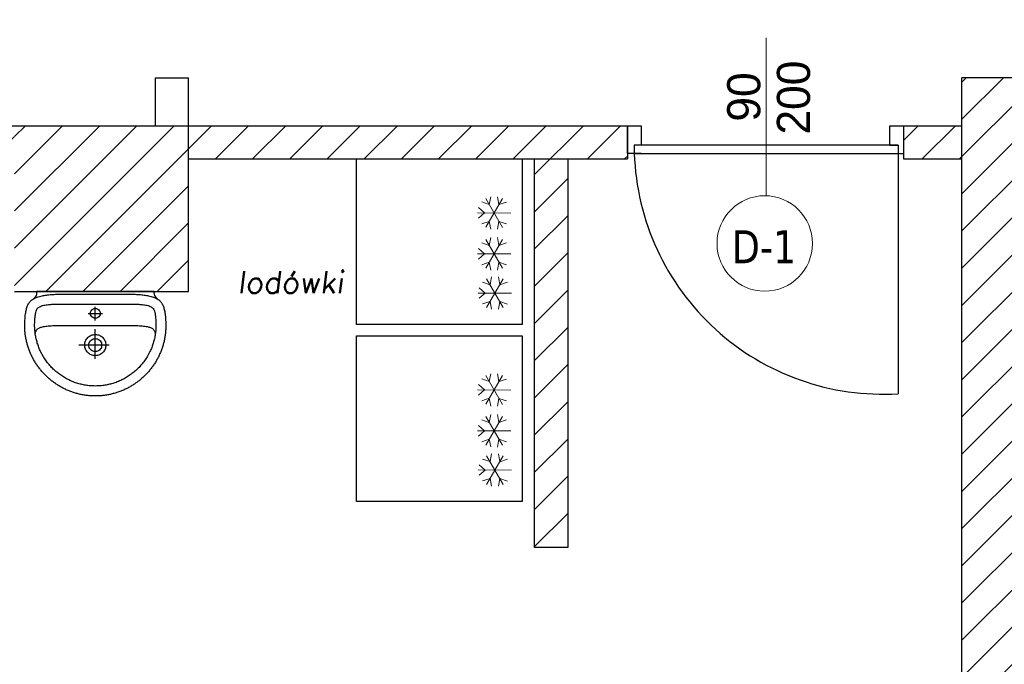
# Model space of a CAD drawing. Header units: millimetres. Extents: x -486876 to 553054, y -140324 to 834178.
# Tile 62 of 155: x -81845 to -78279, y 75138 to 77471. Entities that reach past the tile are written whole.
import ezdxf
from ezdxf.enums import TextEntityAlignment as Align

# ---------------------------------------------------------------- set-up
doc = ezdxf.new("R2010")
doc.units = ezdxf.units.MM
doc.linetypes.add('DASH2', pattern=[0.75, 0.5, -0.25])
for name, color, linetype, lineweight in [('_XREF', 252, 'DASH2', 13), ('XREF$0$okna', 8, 'Continuous', 20), ('XREF$0$ściana nośna', 8, 'Continuous', 30)]:
    doc.layers.add(name, color=color, linetype=linetype, lineweight=lineweight)
for name, color, linetype in [('XREF$0$A-ARM', 8, 'Continuous'), ('XREF$0$ArchiCAD', 8, 'Continuous'), ('XREF$0$DRZWI', 8, 'Continuous'), ('XREF$0$MEBLE_ŁAZIENKOWE_I_KUCHENNE', 8, 'Continuous'), ('XREF$0$nowe ściany', 8, 'Continuous'), ('XREF$0$OPISY', 8, 'Continuous'), ('XREF$0$WYMIARY', 9, 'Continuous'), ('XREF$0$WYPEŁNIENIA', 8, 'Continuous')]:
    doc.layers.add(name, color=color, linetype=linetype)
doc.styles.add('XREF$0$APLUS', font='arial.ttf', dxfattribs={"width": 0.6})
doc.styles.add('XREF$0$GENERATED_STYLE_1', font='txt')
doc.styles.add('XREF$0$ROMANS', font='romans.shx')
doc.styles.add('XREF$0$Verdana 0.8', font='verdana.ttf', dxfattribs={"width": 0.8})
pattern_1 = [(45, (-52999.899, 13162.694), (-6.7351921, 6.7351921), [])]

# ---------------------------------------------------------------- blocks, each defined once
blk = doc.blocks.new('XREF$0$KKP-KOLO2-B02X0201')
at = {"layer": 'XREF$0$A-ARM'}
for points in [[(-21.09, 0), (-21.12, -0.55), (-21.2, -1), (-21.34, -1.39), (-21.54, -1.76), (-21.81, -2.13), (-22.13, -2.54)], [(21.09, 0), (0, 0), (-21.09, 0)], [(22.13, -2.54), (21.81, -2.13), (21.54, -1.76), (21.34, -1.39), (21.2, -1), (21.12, -0.55), (21.09, 0)], [(25.29, -12.17), (25.29, -12.54), (25.28, -12.9), (25.27, -13.27), (25.25, -13.64), (25.22, -14), (25.19, -14.37), (25.16, -14.73), (25.12, -15.09), (25.08, -15.45), (25.03, -15.81), (24.97, -16.16), (24.91, -16.52), (24.85, -16.87), (24.78, -17.22), (24.71, -17.57), (24.63, -17.92), (24.55, -18.26), (24.46, -18.61), (24.37, -18.95), (24.27, -19.29), (24.17, -19.63), (24.06, -19.96), (23.95, -20.3), (23.83, -20.63), (23.71, -20.96), (23.59, -21.29), (23.46, -21.61), (23.33, -21.94), (23.19, -22.26), (23.05, -22.58), (22.9, -22.89), (22.75, -23.21), (22.6, -23.52), (22.44, -23.83), (22.27, -24.14), (22.11, -24.44), (21.94, -24.74), (21.76, -25.04), (21.58, -25.34), (21.4, -25.63), (21.21, -25.92), (21.02, -26.21), (20.83, -26.5), (20.63, -26.78), (20.43, -27.06), (20.22, -27.34), (20.01, -27.62), (19.8, -27.89), (19.58, -28.16), (19.36, -28.42), (19.14, -28.68), (18.91, -28.94), (18.68, -29.2), (18.45, -29.45), (18.21, -29.7), (17.97, -29.95), (17.73, -30.2), (17.48, -30.44), (17.23, -30.67), (16.98, -30.91), (16.72, -31.14), (16.46, -31.36), (16.2, -31.59), (15.93, -31.81), (15.66, -32.02), (15.39, -32.24), (15.12, -32.45), (14.84, -32.65), (14.56, -32.85), (14.28, -33.05), (13.99, -33.25), (13.7, -33.44), (13.41, -33.62), (13.12, -33.81), (12.82, -33.98), (12.52, -34.16), (12.22, -34.33), (11.91, -34.5), (11.61, -34.66), (11.3, -34.82), (10.98, -34.97), (10.67, -35.12), (10.35, -35.27), (10.03, -35.41), (9.71, -35.55), (9.39, -35.68), (9.06, -35.81), (8.74, -35.94), (8.41, -36.06), (8.07, -36.17), (7.74, -36.28), (7.4, -36.39), (7.06, -36.49), (6.72, -36.59), (6.38, -36.68), (6.04, -36.77), (5.69, -36.85), (5.35, -36.93), (5, -37), (4.65, -37.07), (4.29, -37.14), (3.94, -37.2), (3.58, -37.25), (3.23, -37.3), (2.87, -37.34), (2.51, -37.38), (2.14, -37.42), (1.78, -37.45), (1.42, -37.47), (1.05, -37.49), (0.68, -37.5), (0.31, -37.51), (-0.06, -37.51), (-0.06, -37.51), (-0.43, -37.51), (-0.8, -37.5), (-1.16, -37.49), (-1.53, -37.47), (-1.89, -37.45), (-2.26, -37.42), (-2.62, -37.38), (-2.98, -37.34), (-3.34, -37.3), (-3.7, -37.25), (-4.05, -37.2), (-4.41, -37.14), (-4.76, -37.07), (-5.11, -37), (-5.46, -36.93), (-5.81, -36.85), (-6.15, -36.77), (-6.5, -36.68), (-6.84, -36.59), (-7.18, -36.49), (-7.52, -36.39), (-7.85, -36.28), (-8.19, -36.17), (-8.52, -36.06), (-8.85, -35.94), (-9.18, -35.81), (-9.5, -35.68), (-9.83, -35.55), (-10.15, -35.41), (-10.47, -35.27), (-10.78, -35.12), (-11.1, -34.97), (-11.41, -34.82), (-11.72, -34.66), (-12.03, -34.5), (-12.33, -34.33), (-12.63, -34.16), (-12.93, -33.98), (-13.23, -33.81), (-13.52, -33.62), (-13.81, -33.44), (-14.1, -33.25), (-14.39, -33.05), (-14.67, -32.85), (-14.95, -32.65), (-15.23, -32.45), (-15.51, -32.24), (-15.78, -32.02), (-16.05, -31.81), (-16.31, -31.59), (-16.58, -31.36), (-16.84, -31.14), (-17.09, -30.91), (-17.35, -30.67), (-17.6, -30.44), (-17.84, -30.2), (-18.09, -29.95), (-18.33, -29.7), (-18.56, -29.45), (-18.8, -29.2), (-19.03, -28.94), (-19.25, -28.68), (-19.48, -28.42), (-19.7, -28.16), (-19.91, -27.89), (-20.13, -27.62), (-20.34, -27.34), (-20.54, -27.06), (-20.74, -26.78), (-20.94, -26.5), (-21.14, -26.21), (-21.33, -25.92), (-21.51, -25.63), (-21.7, -25.34), (-21.88, -25.04), (-22.05, -24.74), (-22.22, -24.44), (-22.39, -24.14), (-22.55, -23.83), (-22.71, -23.52), (-22.86, -23.21), (-23.01, -22.89), (-23.16, -22.58), (-23.3, -22.26), (-23.44, -21.94), (-23.57, -21.61), (-23.7, -21.29), (-23.83, -20.96), (-23.95, -20.63), (-24.06, -20.3), (-24.17, -19.96), (-24.28, -19.63), (-24.38, -19.29), (-24.48, -18.95), (-24.57, -18.61), (-24.66, -18.26), (-24.74, -17.92), (-24.82, -17.57), (-24.9, -17.22), (-24.96, -16.87), (-25.03, -16.52), (-25.09, -16.16), (-25.14, -15.81), (-25.19, -15.45), (-25.23, -15.09), (-25.27, -14.73), (-25.31, -14.37), (-25.34, -14), (-25.36, -13.64), (-25.38, -13.27), (-25.39, -12.9), (-25.4, -12.54), (-25.4, -12.17), (-25.4, -12.17), (-25.4, -11.8), (-25.38, -11.35), (-25.36, -10.84), (-25.33, -10.31), (-25.3, -9.77), (-25.27, -9.28), (-25.23, -8.85), (-25.19, -8.52), (-25.13, -8.07), (-25.06, -7.64), (-24.99, -7.22), (-24.91, -6.82), (-24.82, -6.44), (-24.73, -6.07), (-24.62, -5.72), (-24.51, -5.38), (-24.38, -5.06), (-24.24, -4.76), (-24.09, -4.47), (-23.93, -4.19), (-23.75, -3.93), (-23.55, -3.68), (-23.34, -3.44), (-23.11, -3.22), (-22.87, -3.01), (-22.6, -2.81), (-22.31, -2.63), (-22, -2.45), (-21.67, -2.29), (-21.32, -2.14), (-20.94, -1.99), (-20.54, -1.86), (-20.11, -1.74), (-19.66, -1.63), (-19.17, -1.53), (-19.17, -1.53), (-18.8, -1.45), (-18.41, -1.38), (-18.01, -1.32), (-17.59, -1.25), (-17.17, -1.2), (-16.73, -1.15), (-16.28, -1.1), (-15.82, -1.06), (-15.35, -1.04), (-14.87, -1.02), (-14.38, -1.01), (-0.06, -1.01), (14.27, -1.01), (14.76, -1.02), (15.23, -1.04), (15.7, -1.06), (16.16, -1.1), (16.61, -1.15), (17.05, -1.2), (17.48, -1.25), (17.9, -1.32), (18.3, -1.38), (18.69, -1.45), (19.06, -1.53), (19.54, -1.63), (20, -1.74), (20.43, -1.86), (20.83, -1.99), (21.21, -2.14), (21.56, -2.29), (21.89, -2.45), (22.2, -2.63), (22.48, -2.81), (22.75, -3.01), (23, -3.22), (23.23, -3.44), (23.44, -3.68), (23.63, -3.93), (23.81, -4.19), (23.98, -4.47), (24.13, -4.76), (24.27, -5.06), (24.39, -5.38), (24.51, -5.72), (24.61, -6.07), (24.71, -6.44), (24.79, -6.82), (24.88, -7.22), (24.95, -7.64), (25.02, -8.07), (25.08, -8.52), (25.12, -8.85), (25.15, -9.28), (25.19, -9.77), (25.22, -10.31), (25.24, -10.84), (25.27, -11.35), (25.28, -11.8), (25.29, -12.17)], [(-0.05, -33.94), (-0.61, -33.93), (-1.16, -33.92), (-1.72, -33.89), (-2.28, -33.85), (-2.7, -33.79), (-3.12, -33.73), (-3.53, -33.66), (-3.94, -33.59), (-4.34, -33.51), (-4.74, -33.42), (-5.14, -33.33), (-5.53, -33.23), (-5.93, -33.13), (-6.33, -33.02), (-6.73, -32.9), (-7.13, -32.77), (-7.53, -32.64), (-7.96, -32.47), (-8.38, -32.29), (-8.79, -32.11), (-9.2, -31.92), (-9.61, -31.73), (-10.02, -31.53), (-10.42, -31.33), (-10.8, -31.11), (-11.16, -30.89), (-11.52, -30.66), (-11.87, -30.43), (-12.22, -30.2), (-12.56, -29.97), (-12.89, -29.72), (-13.22, -29.48), (-13.55, -29.23), (-13.87, -28.97), (-14.19, -28.7), (-14.51, -28.43), (-14.82, -28.15), (-15.14, -27.86), (-15.45, -27.56), (-15.76, -27.24), (-16.06, -26.91), (-16.35, -26.58), (-16.63, -26.25), (-16.91, -25.92), (-17.17, -25.58), (-17.44, -25.24), (-17.7, -24.9), (-17.95, -24.55), (-18.2, -24.19), (-18.45, -23.82), (-18.69, -23.45), (-19.7, -21.59), (-19.87, -21.21), (-20.04, -20.83), (-20.19, -20.44), (-20.34, -20.06), (-20.49, -19.67), (-20.62, -19.28), (-20.75, -18.9), (-20.88, -18.51), (-20.99, -18.12), (-21.1, -17.73), (-21.2, -17.34), (-21.3, -16.94), (-21.38, -16.55), (-21.46, -16.15), (-21.54, -15.75), (-21.6, -15.36), (-21.66, -14.95), (-21.71, -14.55), (-21.75, -14.15), (-21.78, -13.74), (-21.81, -13.33), (-21.83, -12.92), (-21.84, -12.51), (-21.84, -12.09), (-21.84, -11.68), (-21.82, -11.26), (-21.81, -10.84), (-21.78, -10.42), (-21.76, -10), (-21.73, -9.57), (-21.69, -9.16), (-21.64, -8.74), (-21.58, -8.32), (-21.51, -7.91), (-21.43, -7.49), (-21.32, -7.09), (-21.2, -6.68), (-21.06, -6.4), (-20.88, -6.14), (-20.65, -5.9), (-20.38, -5.69), (-20.07, -5.5), (-19.73, -5.34), (-19.37, -5.2), (-18.99, -5.07), (-18.59, -4.96), (-18.17, -4.87), (-17.75, -4.8), (-17.33, -4.73), (-16.9, -4.68), (-16.49, -4.64), (-16.08, -4.61), (-15.69, -4.59), (-15.32, -4.58), (-14.98, -4.57), (-14.66, -4.56), (-14.38, -4.56), (-0.05, -4.56), (14.27, -4.56), (14.55, -4.56), (14.87, -4.57), (15.21, -4.58), (15.58, -4.59), (15.97, -4.61), (16.38, -4.64), (16.8, -4.68), (17.22, -4.73), (17.64, -4.8), (18.07, -4.87), (18.48, -4.96), (18.88, -5.07), (19.26, -5.2), (19.63, -5.34), (19.96, -5.5), (20.27, -5.69), (20.54, -5.9), (20.77, -6.14), (20.96, -6.4), (21.09, -6.68), (21.22, -7.09), (21.32, -7.49), (21.41, -7.91), (21.48, -8.32), (21.54, -8.74), (21.58, -9.16), (21.62, -9.57), (21.65, -10), (21.68, -10.42), (21.7, -10.84), (21.72, -11.26), (21.73, -11.68), (21.74, -12.09), (21.73, -12.51), (21.72, -12.92), (21.7, -13.33), (21.68, -13.74), (21.64, -14.15), (21.6, -14.55), (21.55, -14.95), (21.49, -15.36), (21.43, -15.75), (21.36, -16.15), (21.28, -16.55), (21.19, -16.94), (21.1, -17.34), (20.99, -17.73), (20.89, -18.12), (20.77, -18.51), (20.65, -18.9), (20.52, -19.28), (20.38, -19.67), (20.24, -20.06), (20.09, -20.44), (19.93, -20.83), (19.76, -21.21), (19.59, -21.59), (19.59, -21.59), (18.58, -23.45), (18.34, -23.82), (18.09, -24.19), (17.84, -24.55), (17.59, -24.9), (17.33, -25.24), (17.07, -25.58), (16.8, -25.92), (16.52, -26.25), (16.24, -26.58), (15.95, -26.91), (15.65, -27.24), (15.35, -27.56), (15.03, -27.86), (14.72, -28.15), (14.4, -28.43), (14.08, -28.7), (13.76, -28.97), (13.44, -29.23), (13.11, -29.48), (12.78, -29.72), (12.45, -29.97), (12.11, -30.2), (11.76, -30.43), (11.41, -30.66), (11.06, -30.89), (10.69, -31.11), (10.32, -31.33), (9.91, -31.53), (9.5, -31.73), (9.09, -31.92), (8.68, -32.11), (8.27, -32.29), (7.85, -32.47), (7.43, -32.64), (7.43, -32.64), (7.02, -32.77), (6.62, -32.9), (6.22, -33.02), (5.82, -33.13), (5.43, -33.23), (5.03, -33.33), (4.63, -33.42), (4.23, -33.51), (3.83, -33.59), (3.42, -33.66), (3.01, -33.73), (2.6, -33.79), (2.17, -33.85), (1.61, -33.89), (1.06, -33.92), (0.5, -33.93), (-0.05, -33.94)], [(-0.04, -6.08), (0.43, -6.14), (0.85, -6.32), (1.21, -6.6), (1.49, -6.96), (1.67, -7.38), (1.73, -7.86), (1.67, -8.33), (1.49, -8.75), (1.21, -9.11), (0.85, -9.39), (0.43, -9.57), (-0.04, -9.63), (-0.51, -9.57), (-0.94, -9.39), (-1.3, -9.11), (-1.58, -8.75), (-1.75, -8.33), (-1.82, -7.86), (-1.75, -7.38), (-1.58, -6.96), (-1.3, -6.6), (-0.94, -6.32), (-0.51, -6.14), (-0.04, -6.08)], [(-0.05, -10.45), (-0.05, -5.48)], [(-2.61, -7.95), (2.52, -7.95)], [(-21.62, -15.21), (-21.58, -14.99), (-21.53, -14.78), (-21.48, -14.58), (-21.41, -14.39), (-21.33, -14.21), (-21.24, -14.04), (-21.14, -13.87), (-21.02, -13.72), (-20.88, -13.57), (-20.72, -13.43), (-20.55, -13.3), (-20.35, -13.18), (-20.14, -13.06), (-19.9, -12.95), (-19.63, -12.85), (-19.34, -12.76), (-19.02, -12.67), (-18.67, -12.6), (-18.29, -12.53), (-17.88, -12.46), (-17.43, -12.4), (-16.96, -12.35), (-16.44, -12.31), (-15.89, -12.27), (-15.3, -12.24), (-14.67, -12.21), (-14, -12.19), (-13.28, -12.18), (-12.52, -12.17), (-11.72, -12.17)], [(-11.72, -12.17), (-0.06, -12.17), (11.6, -12.17)], [(-0.06, -24.21), (-0.06, -13.57)], [(11.6, -12.17), (12.41, -12.17), (13.17, -12.18), (13.88, -12.19), (14.55, -12.21), (15.18, -12.24), (15.78, -12.27), (16.33, -12.31), (16.84, -12.35), (17.32, -12.4), (17.77, -12.46), (18.18, -12.53), (18.56, -12.6), (18.9, -12.67), (19.22, -12.76), (19.52, -12.85), (19.78, -12.95), (20.02, -13.06), (20.24, -13.18), (20.44, -13.3), (20.61, -13.43), (20.76, -13.57), (20.9, -13.72), (21.02, -13.87), (21.13, -14.04), (21.22, -14.21), (21.3, -14.39), (21.36, -14.58), (21.42, -14.78), (21.47, -14.99), (21.51, -15.21)], [(-0.06, -15.43), (0.33, -15.45), (0.71, -15.51), (1.07, -15.6), (1.42, -15.73), (1.75, -15.89), (2.06, -16.08), (2.36, -16.3), (2.63, -16.55), (2.87, -16.82), (3.09, -17.11), (3.28, -17.43), (3.44, -17.76), (3.57, -18.11), (3.66, -18.47), (3.72, -18.85), (3.74, -19.24), (3.72, -19.62), (3.66, -20), (3.57, -20.36), (3.44, -20.71), (3.28, -21.05), (3.09, -21.36), (2.87, -21.65), (2.63, -21.92), (2.36, -22.17), (2.06, -22.39), (1.75, -22.58), (1.42, -22.74), (1.07, -22.87), (0.71, -22.96), (0.33, -23.02), (-0.06, -23.04), (-0.45, -23.02), (-0.82, -22.96), (-1.19, -22.87), (-1.54, -22.74), (-1.87, -22.58), (-2.18, -22.39), (-2.48, -22.17), (-2.75, -21.92), (-2.99, -21.65), (-3.21, -21.36), (-3.4, -21.05), (-3.56, -20.71), (-3.69, -20.36), (-3.78, -20), (-3.84, -19.62), (-3.86, -19.24), (-3.84, -18.85), (-3.78, -18.47), (-3.69, -18.11), (-3.56, -17.76), (-3.4, -17.43), (-3.21, -17.11), (-2.99, -16.82), (-2.75, -16.55), (-2.48, -16.3), (-2.18, -16.08), (-1.87, -15.89), (-1.54, -15.73), (-1.19, -15.6), (-0.82, -15.51), (-0.45, -15.45), (-0.06, -15.43)], [(-0.06, -16.9), (0.36, -16.94), (0.75, -17.05), (1.12, -17.22), (1.44, -17.45), (1.72, -17.73), (1.95, -18.06), (2.13, -18.42), (2.23, -18.82), (2.27, -19.24), (2.23, -19.65), (2.13, -20.05), (1.95, -20.41), (1.72, -20.74), (1.44, -21.02), (1.12, -21.25), (0.75, -21.42), (0.36, -21.53), (-0.06, -21.57), (-0.48, -21.53), (-0.87, -21.42), (-1.23, -21.25), (-1.56, -21.02), (-1.84, -20.74), (-2.07, -20.41), (-2.24, -20.05), (-2.35, -19.65), (-2.39, -19.24), (-2.35, -18.82), (-2.24, -18.42), (-2.07, -18.06), (-1.84, -17.73), (-1.56, -17.45), (-1.23, -17.22), (-0.87, -17.05), (-0.48, -16.94), (-0.06, -16.9)], [(4.89, -19.26), (-5.94, -19.26)]]:
    blk.add_lwpolyline(points, dxfattribs=at)
blk = doc.blocks.new('XREF')
at = {"layer": 'XREF$0$WYPEŁNIENIA'}
h = blk.add_hatch(dxfattribs=at)
h.set_pattern_fill('ANSI31', color=256, scale=3)
h.set_pattern_definition(pattern_1)
h.paths.add_polyline_path([(2833.43, 10024.04), (2806.56, 10024.04), (2806.56, 10062.95), (2756.56, 10062.95), (2756.56, 10102.95), (2726.65, 10102.95), (2725.88, 10101.79), (2725.88, 10033.49), (2680.31, 10033.49), (2680.31, 10102.95), (2641.56, 10102.95), (2641.56, 10024.04), (2546.56, 10024.04), (2546.56, 9984.04), (2833.43, 9984.04)])
h.paths.add_polyline_path([(3067, 10024.04), (2833.43, 10024.04), (2833.43, 9984.04), (3067, 9984.04), (3067, 9994.04)])
h.paths.add_polyline_path([(2456.56, 10024.04), (2376.56, 10024.04), (2376.56, 10044.04), (2361.56, 10044.04), (2361.56, 10024.04), (2161.56, 10024.04), (2161.56, 10141.99), (2121.56, 10141.99), (2121.56, 9894.37), (1846.56, 9894.37), (1846.56, 9872.67), (1876.56, 9872.67), (2121.56, 9872.67), (2121.56, 9779.12), (2161.56, 9779.12), (2161.56, 9869.37), (2161.56, 9984.04), (2456.56, 9984.04)])
h.paths.add_polyline_path([(2376.56, 10304.91), (2361.56, 10304.91), (2361.56, 10144.04), (2371.64, 10144.04), (2376.56, 10144.04)])
h.paths.add_polyline_path([(2444.58, 10649.37), (2192.94, 10649.37), (2192.94, 10634.37), (2379.58, 10634.37), (2379.58, 10589.37), (2444.58, 10589.37)])
h.paths.add_polyline_path([(2161.56, 10634.37), (2192.94, 10634.37), (2192.94, 10649.37), (2161.56, 10649.37), (2161.56, 10704.67), (2121.56, 10704.67), (2121.56, 10581.7), (2161.56, 10581.7)])
h.paths.add_polyline_path([(2647.02, 10553.68), (2666.09, 10553.68), (2666.09, 10567.18), (2647.02, 10567.18)], flags=16)
h.paths.add_polyline_path([(2530.53, 10311.91), (2530.53, 10304.91), (2666.56, 10304.91), (2666.56, 10392.95), (2646.56, 10392.95), (2646.56, 10322.95), (2530.53, 10322.95)])
edge = h.paths.add_edge_path()
edge.add_line((2430.53, 10304.91), (2430.53, 10311.91))
edge.add_line((2430.53, 10311.91), (2433.03, 10311.91))
edge.add_line((2433.03, 10311.91), (2430.53, 10314.91))
edge.add_arc((2428.76, 10318.93), 4.39, 293.6835, 426.3165)
edge.add_line((2430.53, 10322.95), (2161.56, 10322.95))
edge.add_line((2161.56, 10322.95), (2161.56, 10418.77))
edge.add_line((2161.56, 10418.77), (2121.56, 10418.77))
edge.add_line((2121.56, 10418.77), (2121.56, 10304.91))
edge.add_line((2121.56, 10304.91), (2430.53, 10304.91))
h.paths.add_polyline_path([(2666.56, 10649.37), (2641.65, 10649.37), (2641.65, 10634.37), (2646.56, 10634.37), (2646.56, 10497.95), (2666.56, 10497.95)])
h = blk.add_hatch(dxfattribs=at)
h.set_pattern_fill('ANSI31', color=256, scale=3)
h.set_pattern_definition(pattern_1)
h.paths.add_polyline_path([(2558.56, 10304.91), (2546.56, 10304.91), (2546.56, 10206.27), (2556.56, 10206.27), (2558.56, 10206.27)])
h.paths.add_polyline_path([(2558.56, 10106.27), (2546.56, 10106.27), (2546.56, 10024.04), (2558.56, 10024.04)])
h.paths.add_polyline_path([(2161.56, 9779.12), (2121.56, 9779.12), (2121.56, 9694.37), (2161.56, 9694.37)])
h.paths.add_polyline_path([(2161.56, 9424.37), (2121.56, 9424.37), (2121.56, 9247.17), (1876.56, 9247.17), (1846.56, 9247.17), (1846.56, 9224.37), (2134.58, 9224.37), (2134.58, 9090.15), (2519.93, 9090.15), (2519.93, 9115.15), (2161.56, 9115.15)])
h.paths.add_polyline_path([(1876.56, 9441.47), (1846.56, 9441.47), (1846.56, 9404.47), (1876.56, 9404.47)])
h.paths.add_polyline_path([(1876.56, 9715.37), (1846.56, 9715.37), (1846.56, 9678.37), (1876.56, 9678.37)])
h.paths.add_polyline_path([(2699.1, 9115.15), (2648.93, 9115.15), (2648.93, 9090.15), (2699.1, 9090.15)])
h.paths.add_polyline_path([(2878.28, 9115.15), (2833.43, 9115.15), (2833.43, 9090.15), (2878.28, 9090.15)])
h.paths.add_polyline_path([(3386.56, 9321.43), (3541.76, 9319.38), (3541.76, 9339.38), (3386.56, 9341.43), (3386.56, 9472.15), (3361.56, 9472.15), (3361.56, 9115.15), (3007.28, 9115.15), (3007.28, 9090.15), (3386.56, 9090.15)])
h.paths.add_polyline_path([(3386.56, 9779.12), (3361.56, 9779.12), (3361.56, 9622.15), (3386.56, 9622.15)])
h.paths.add_polyline_path([(3386.56, 9871.31), (3361.56, 9871.31), (3361.56, 9779.12), (3386.56, 9779.12)])
h.paths.add_polyline_path([(3409.56, 10024.04), (3386.56, 10024.04), (3386.56, 10471.78), (3409.68, 10471.78), (3409.68, 10496.78), (3386.56, 10496.78), (3386.56, 10611.78), (3447.56, 10611.78), (3447.56, 10651.78), (3326.56, 10651.78), (3326.56, 10611.78), (3361.56, 10611.78), (3361.56, 10024.04), (3167, 10024.04), (3167, 9984.04), (3361.56, 9984.04), (3361.56, 9971.31), (3386.56, 9971.31), (3386.56, 9984.04), (3409.56, 9984.04)])
h.paths.add_polyline_path([(3221.56, 10651.78), (3201.56, 10651.78), (3201.56, 10666.78), (3176.56, 10666.78), (3176.56, 10322.95), (3201.56, 10322.95), (3201.56, 10611.78), (3221.56, 10611.78)])
h.paths.add_polyline_path([(2666.56, 10481.33), (2666.56, 10497.95), (2646.56, 10497.95), (2646.56, 10392.95), (2666.56, 10392.95)])
h.paths.add_polyline_path([(2833.43, 10649.37), (2666.56, 10649.37), (2666.56, 10637.37), (2833.43, 10637.37)])
h.paths.add_polyline_path([(2896.56, 10649.37), (2833.56, 10649.37), (2833.56, 10589.37), (2896.56, 10589.37)])
h.paths.add_polyline_path([(2896.56, 10649.37), (2884.56, 10649.37)])
h.paths.add_polyline_path([(3055.46, 10649.37), (2896.56, 10649.37), (2896.56, 10637.37), (3055.46, 10637.37)])
h.paths.add_polyline_path([(3033.87, 10637.37), (3021.87, 10637.37), (3021.87, 10496.71), (3033.87, 10496.71)])
h.paths.add_polyline_path([(3176.56, 10649.37), (3155.46, 10649.37), (3155.46, 10637.37), (3176.56, 10637.37)])
h.paths.add_polyline_path([(2806.56, 10316.91), (2666.56, 10316.91), (2666.56, 10304.91), (2794.56, 10304.91), (2794.56, 10223.94), (2806.56, 10223.94)])
at = {"layer": 'XREF$0$DRZWI'}
for points in [[(3060.46, 10639.37), (3055.46, 10639.37), (3055.46, 10649.37), (3060.46, 10649.37)], [(3060.46, 10649.37), (3060.46, 10642.46)], [(3150.46, 10642.37), (3150.46, 10649.37), (3155.46, 10649.37)], [(3153.46, 10642.37), (3057.96, 10642.37), (3057.96, 10639.37), (3057.96, 10639.37), (3155.46, 10639.29)], [(3150.46, 10642.37), (3153.46, 10642.37), (3153.46, 10552.37), (3153.46, 10552.37)]]:
    blk.add_lwpolyline(points, dxfattribs=at)
blk.add_arc((3148.02, 10642.32), 90.11, 181.872, 273.4612, dxfattribs=at)
at = {"layer": 'XREF$0$MEBLE_ŁAZIENKOWE_I_KUCHENNE', "linetype": 'Continuous', "lineweight": 13}
for p, q in [((3005.45, 10620.84), (3002.71, 10621.79)), ((3010.21, 10622.99), (3004.18, 10612.62)), ((3004.21, 10623.01), (3010.18, 10612.6)), ((3005.45, 10620.84), (3006.02, 10623.69)), ((3008.95, 10620.83), (3008.4, 10623.68)), ((3008.95, 10620.83), (3011.71, 10621.76)), ((3003.69, 10617.82), (3001.51, 10619.73)), ((3013.19, 10617.79), (3001.19, 10617.82)), ((3003.69, 10617.82), (3001.5, 10615.91)), ((3005.44, 10614.78), (3002.68, 10613.85)), ((3005.44, 10614.78), (3005.99, 10611.93)), ((3008.94, 10614.77), (3008.37, 10611.92)), ((3008.94, 10614.77), (3011.68, 10613.82)), ((3010.21, 10608.22), (3004.18, 10597.84)), ((3004.21, 10608.24), (3010.18, 10597.83)), ((3005.45, 10606.07), (3006.02, 10608.92)), ((3008.95, 10606.06), (3008.4, 10608.91)), ((3003.69, 10603.04), (3001.51, 10604.96)), ((3005.45, 10606.07), (3002.71, 10607.01)), ((3008.95, 10606.06), (3011.71, 10606.99)), ((3013.19, 10603.01), (3001.19, 10603.05)), ((3003.69, 10603.04), (3001.5, 10601.14)), ((3005.44, 10600.01), (3002.68, 10599.08)), ((3005.44, 10600.01), (3005.99, 10597.15)), ((3008.94, 10600), (3008.37, 10597.15)), ((3008.94, 10600), (3011.68, 10599.05)), ((3010.49, 10594), (3004.46, 10583.63)), ((3004.49, 10594.02), (3010.46, 10583.61)), ((3005.73, 10591.85), (3006.3, 10594.7)), ((3009.3, 10591.84), (3008.75, 10594.69)), ((3003.97, 10588.83), (3001.79, 10590.75)), ((3005.73, 10591.85), (3002.99, 10592.8)), ((3009.3, 10591.84), (3012.06, 10592.77)), ((3013.47, 10588.8), (3001.47, 10588.83)), ((3003.97, 10588.83), (3001.78, 10586.92)), ((3005.71, 10585.79), (3002.96, 10584.86)), ((3005.71, 10585.79), (3006.27, 10582.94)), ((3009.29, 10585.78), (3008.72, 10582.93)), ((3009.29, 10585.78), (3012.03, 10584.83)), ((3005.45, 10556.76), (3002.71, 10557.71)), ((3010.21, 10558.91), (3004.18, 10548.54)), ((3004.21, 10558.93), (3010.18, 10548.52)), ((3005.45, 10556.76), (3006.02, 10559.61)), ((3008.95, 10556.75), (3008.4, 10559.6)), ((3008.95, 10556.75), (3011.71, 10557.68)), ((3003.69, 10553.74), (3001.51, 10555.66)), ((3013.19, 10553.71), (3001.19, 10553.74)), ((3003.69, 10553.74), (3001.5, 10551.83)), ((3005.44, 10550.7), (3002.68, 10549.77)), ((3005.44, 10550.7), (3005.99, 10547.85)), ((3008.94, 10550.69), (3008.37, 10547.84)), ((3008.94, 10550.69), (3011.68, 10549.74)), ((3010.21, 10544.14), (3004.18, 10533.77)), ((3004.21, 10544.16), (3010.18, 10533.75)), ((3005.45, 10541.99), (3006.02, 10544.84)), ((3008.95, 10541.98), (3008.4, 10544.83)), ((3003.69, 10538.96), (3001.51, 10540.88)), ((3005.45, 10541.99), (3002.71, 10542.94)), ((3008.95, 10541.98), (3011.71, 10542.91)), ((3013.19, 10538.94), (3001.19, 10538.97)), ((3003.69, 10538.96), (3001.5, 10537.06)), ((3005.44, 10535.93), (3002.68, 10535)), ((3005.44, 10535.93), (3005.99, 10533.08)), ((3008.94, 10535.92), (3008.37, 10533.07)), ((3008.94, 10535.92), (3011.68, 10534.97)), ((3010.49, 10529.93), (3004.46, 10519.55)), ((3004.49, 10529.94), (3010.46, 10519.53)), ((3005.73, 10527.78), (3006.3, 10530.62)), ((3009.3, 10527.76), (3008.75, 10530.62)), ((3003.97, 10524.75), (3001.79, 10526.67)), ((3005.73, 10527.78), (3002.99, 10528.72)), ((3009.3, 10527.76), (3012.06, 10528.7)), ((3013.47, 10524.72), (3001.47, 10524.76)), ((3003.97, 10524.75), (3001.78, 10522.84)), ((3005.71, 10521.71), (3002.96, 10520.78)), ((3005.71, 10521.71), (3006.27, 10518.86)), ((3009.29, 10521.7), (3008.72, 10518.85)), ((3009.29, 10521.7), (3012.03, 10520.76))]:
    blk.add_line(p, q, dxfattribs=at)
at = {"layer": 'XREF$0$MEBLE_ŁAZIENKOWE_I_KUCHENNE'}
for points in [[(2957.31, 10577.37), (2957.31, 10637.37), (3017.31, 10637.37), (3017.31, 10577.37)], [(2957.31, 10513.3), (2957.31, 10573.3), (3017.31, 10573.3), (3017.31, 10513.3)]]:
    blk.add_lwpolyline(points, close=True, dxfattribs=at)
at = {"layer": 'XREF$0$nowe ściany'}
for p, q in [((2884.56, 10649.37), (2884.56, 10666.78)), ((2884.56, 10666.78), (2896.56, 10666.78)), ((2896.56, 10649.37), (2896.56, 10666.78)), ((3201.56, 10666.78), (3176.56, 10666.78)), ((2646.56, 10649.37), (3055.46, 10649.37)), ((3055.46, 10649.37), (3055.46, 10637.37)), ((3155.46, 10649.37), (3176.56, 10649.37)), ((3155.46, 10649.37), (3155.46, 10637.37)), ((2896.56, 10637.37), (3055.46, 10637.37)), ((3021.87, 10496.71), (3021.87, 10637.37)), ((3033.87, 10637.37), (3033.87, 10496.71)), ((3155.46, 10637.37), (3176.56, 10637.37)), ((3033.87, 10496.71), (3021.87, 10496.71))]:
    blk.add_line(p, q, dxfattribs=at)
at = {"layer": 'XREF$0$okna'}
blk.add_lwpolyline([(3105.71, 10681.22), (3105.71, 10624.1)], dxfattribs=at)
blk.add_circle((3105.19, 10606.77), 17.28, dxfattribs=at)
at = {"layer": 'XREF$0$ściana nośna'}
for p, q in [((3176.56, 10322.95), (3176.56, 10666.78)), ((2833.56, 10649.37), (2871.56, 10649.37)), ((2896.56, 10589.37), (2896.56, 10649.37)), ((2833.56, 10589.37), (2896.56, 10589.37))]:
    blk.add_line(p, q, dxfattribs=at)
at = {"layer": 'XREF$0$A-ARM', "xscale": 1.007999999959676, "yscale": 1.007999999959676, "zscale": 1.007999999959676}
blk.add_blockref('XREF$0$KKP-KOLO2-B02X0201', (2862.82, 10589.37), dxfattribs=at)
at = {"style": 'XREF$0$APLUS'}
blk.add_attdef('165', text='', height=12.94, rotation=90, dxfattribs=at).set_placement((5850.28, 4086.91), align=Align.TOP_CENTER)
blk.add_attdef('70', text='', height=12.94, rotation=90, dxfattribs=at).set_placement((5846.74, 4087.03), align=Align.BOTTOM_CENTER)
at = {"layer": 'XREF$0$ArchiCAD', "style": 'XREF$0$GENERATED_STYLE_1'}
for s, p in [('200', (3125.18, 10646.19)), ('90', (3107.17, 10650.88))]:
    blk.add_text(s, height=12, rotation=90, dxfattribs=at).set_placement(p, align=Align.BOTTOM_LEFT)
at = {"layer": 'XREF$0$DRZWI', "style": 'XREF$0$APLUS'}
for tag, height, p in [('90', 10.59, (3968.05, 17970.78)), ('90', 10.59, (4273.69, 17907.63)), ('90', 10.59, (4647.11, 17907.63)), ('90', 10.59, (4995.74, 17907.63)), ('90', 10.59, (5345.01, 17907.63)), ('90', 8.24, (3625.86, 17450.53)), ('90', 8.24, (4282.58, 17436.64)), ('90', 8.24, (4577.82, 17436.64)), ('90', 8.24, (5003.12, 17436.64)), ('90', 8.24, (5300.95, 17436.64)), ('90', 8.24, (5625.63, 17350.96)), ('110', 12.94, (3772.73, 10725.01)), ('100', 12.94, (3763.85, 10003.38)), ('90', 10.59, (3383.41, 9921.97)), ('83', 10.59, (4118.73, 4184.03))]:
    blk.add_attdef(tag, text='', height=height, dxfattribs=at).set_placement(p, align=Align.BOTTOM_CENTER)
for tag, height, p in [('200', 10.59, (3967.95, 17967.89)), ('200', 10.59, (4273.59, 17904.74)), ('200', 10.59, (4647.01, 17904.74)), ('200', 10.59, (4995.64, 17904.74)), ('200', 10.59, (5344.91, 17904.74)), ('200', 8.24, (3625.86, 17448.28)), ('200', 8.24, (4282.58, 17434.39)), ('200', 8.24, (4577.82, 17434.39)), ('200', 8.24, (5003.12, 17434.39)), ('200', 8.24, (5300.95, 17434.39)), ('200', 8.24, (5625.63, 17348.71)), ('210', 12.94, (3772.6, 10721.48)), ('200', 12.94, (3763.85, 9999.84)), ('200', 10.59, (3383.31, 9919.08)), ('178', 10.59, (4118.62, 4181.14))]:
    blk.add_attdef(tag, text='', height=height, dxfattribs=at).set_placement(p, align=Align.TOP_CENTER)
for tag, height, p in [('205', 10.59, (4204.92, 17787.31)), ('210', 10.59, (5722.65, 17787.31)), ('210', 12.94, (4044.07, 17776.19)), ('210', 12.94, (4602.86, 17776.83)), ('210', 12.94, (4951.5, 17776.83)), ('210', 12.94, (5300.98, 17776.83)), ('210', 12.94, (3579.16, 17557.04)), ('210', 12.94, (3935.88, 17557.04)), ('210', 12.94, (4219.13, 17557.04)), ('210', 12.94, (4633.7, 17557.04)), ('210', 12.94, (4958.43, 17557.04)), ('210', 12.94, (5356.84, 17557.04)), ('210', 12.94, (5615.9, 17557.04)), ('200', 11.76, (4716.1, 10187.15)), ('200', 11.76, (4936.97, 10128.95)), ('200', 11.76, (5363.02, 10117.1)), ('210', 13.53, (3475.75, 9987.9)), ('170', 11.76, (4209.38, 4035.73))]:
    blk.add_attdef(tag, text='', height=height, rotation=90, dxfattribs=at).set_placement(p, align=Align.TOP_CENTER)
for tag, height, p in [('100', 10.59, (5719.75, 17787.41)), ('96', 10.59, (4202.03, 17787.41)), ('100', 12.94, (4040.53, 17776.32)), ('100', 12.94, (4599.33, 17776.96)), ('100', 12.94, (4947.96, 17776.96)), ('100', 12.94, (5297.45, 17776.96)), ('100', 12.94, (3575.63, 17557.16)), ('100', 12.94, (3932.34, 17557.16)), ('100', 12.94, (4215.59, 17557.16)), ('100', 12.94, (4630.17, 17557.16)), ('100', 12.94, (4954.89, 17557.16)), ('100', 12.94, (5353.3, 17557.16)), ('100', 12.94, (5612.36, 17557.16)), ('90', 11.76, (4712.89, 10187.26)), ('90', 11.76, (4933.75, 10129.07)), ('90', 11.76, (5359.81, 10117.21)), ('120', 13.53, (3472.06, 9987.9)), ('90', 11.76, (4206.17, 4035.84))]:
    blk.add_attdef(tag, text='', height=height, rotation=90, dxfattribs=at).set_placement(p, align=Align.BOTTOM_CENTER)
at = {"layer": 'XREF$0$OPISY', "style": 'XREF$0$Verdana 0.8', "width": 0.8}
blk.add_text('D-1', height=12, rotation=360, dxfattribs=at).set_placement((3104.92, 10605.58), align=Align.MIDDLE_CENTER)
at = {"layer": 'XREF$0$WYMIARY', "insert": (2914.34, 10596.73), "char_height": 8, "width": 174.6276, "attachment_point": 1, "style": 'XREF$0$ROMANS'}
blk.add_mtext('{\\Q7;lodówki}', dxfattribs=at)

msp = doc.modelspace()

# ---------------------------------------------------------------- block references
at = {"layer": '_XREF', "xscale": 10, "yscale": 10, "zscale": 10}
msp.add_blockref('XREF', (-110198.46986, -29406.42919), dxfattribs=at)

doc.saveas('drawing.dxf')
